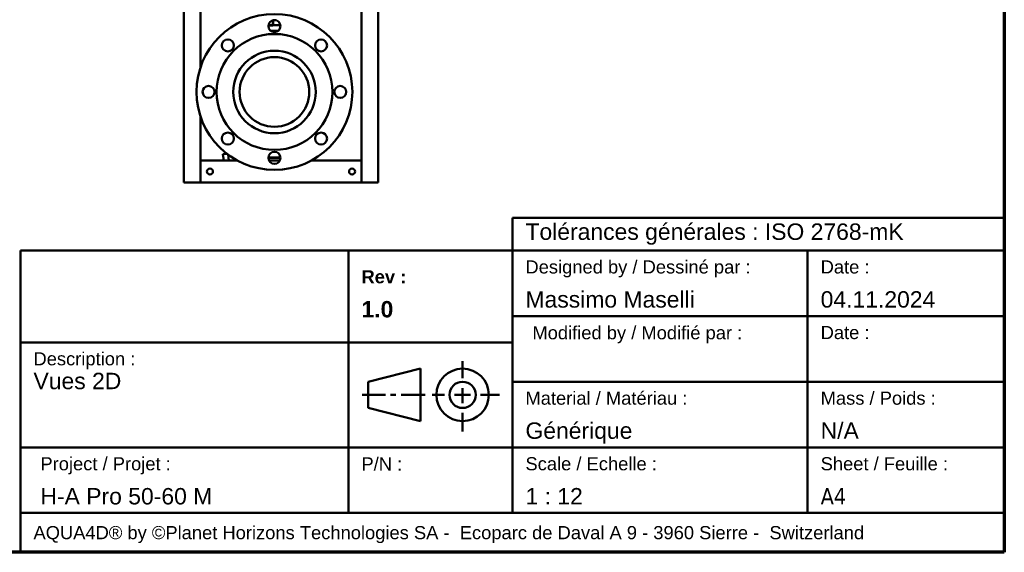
# Model space of a CAD drawing. Header units: millimetres. Extents: x 72 to 3521, y 72 to 9917.
# Tile 3 of 8: x 1691 to 3492, y 72 to 1046. Entities that reach past the tile are written whole.
import ezdxf

# ---------------------------------------------------------------- set-up
doc = ezdxf.new("R2010")
doc.units = ezdxf.units.MM
doc.header["$LTSCALE"] = 12
for name, color, linetype, lineweight in [('Cadre (ISO)', 7, 'Continuous', 70), ('Etroit visible (ISO)', 7, 'Continuous', 35), ('Titre (ISO)', 7, 'Continuous', 50), ('Visible (ISO)', 7, 'Continuous', 50)]:
    doc.layers.add(name, color=color, linetype=linetype, lineweight=lineweight)
doc.styles.add('Note Text (A4D)', font='arial.ttf')
doc.styles.add('Texte de note (ISO)', font='tahoma.ttf')

# ---------------------------------------------------------------- blocks, each defined once
blk = doc.blocks.new('Cadres AQUA4D Border')
at = {"layer": 'Cadre (ISO)'}
for p, q in [((291, 204), (291, 6)), ((291, 6), (6, 6))]:
    blk.add_line(p, q, dxfattribs=at)
blk = doc.blocks.new('Cartouches AQUA4D New Branding')
at = {"layer": 'Titre (ISO)'}
for p, q in [((241.94, 79.44), (241.94, 84.44)), ((241.94, 84.44), (316.94, 84.44)), ((316.94, 84.44), (316.94, 79.44)), ((241.94, 79.44), (166.94, 79.44)), ((166.94, 79.44), (166.94, 59.44)), ((216.94, 79.44), (216.94, 65.44)), ((241.94, 59.44), (241.94, 79.44)), ((316.94, 79.44), (241.94, 79.44)), ((241.94, 79.44), (241.94, 59.44)), ((286.94, 79.44), (286.94, 49.44)), ((316.94, 59.44), (316.94, 79.44)), ((241.94, 69.44), (316.94, 69.44)), ((166.94, 65.44), (241.94, 65.44)), ((216.94, 65.44), (216.94, 49.44)), ((234.36, 60), (234.36, 62.56)), ((227.94, 61.44), (219.94, 59.44)), ((227.94, 53.44), (227.94, 61.44)), ((166.94, 33.44), (166.94, 59.44)), ((166.94, 49.44), (166.94, 59.44)), ((219.94, 59.44), (219.94, 55.44)), ((241.94, 59.44), (241.94, 49.44)), ((241.94, 49.44), (241.94, 59.44)), ((241.94, 59.44), (316.94, 59.44)), ((316.94, 59.44), (316.94, 33.44)), ((219.07, 57.44), (222.6, 57.44)), ((223.36, 57.44), (224.2, 57.44)), ((225, 57.44), (228.64, 57.44)), ((229.71, 57.44), (231.62, 57.44)), ((233.13, 57.44), (235.54, 57.44)), ((234.36, 58.45), (234.36, 56.17)), ((237.09, 57.44), (240, 57.44)), ((219.94, 55.44), (227.94, 53.44)), ((234.36, 54.68), (234.36, 51.84)), ((316.94, 49.44), (166.94, 49.44)), ((166.94, 49.44), (216.94, 49.44)), ((166.94, 39.44), (166.94, 49.44)), ((216.94, 49.44), (216.94, 39.44)), ((216.94, 49.44), (241.94, 49.44)), ((216.94, 39.44), (216.94, 49.44)), ((221.94, 49.44), (241.94, 49.44)), ((241.94, 49.44), (241.94, 39.44)), ((286.94, 49.44), (286.94, 39.44)), ((216.94, 39.44), (166.94, 39.44)), ((166.94, 39.44), (245.32, 39.44)), ((166.94, 33.44), (166.94, 39.44)), ((316.94, 39.44), (216.94, 39.44)), ((316.94, 33.44), (166.94, 33.44)), ((241.94, 33.44), (166.94, 33.44))]:
    blk.add_line(p, q, dxfattribs=at)
for radius in [4, 2]:
    blk.add_circle((234.36, 57.44), radius, dxfattribs=at)
for s, insert, char_height, width, attachment_point, style in [('\\fArial|b0|i0;{\\H2.5000;Tolérances générales : ISO 2768-mK}', (243.94, 81.94), 2.5, 72.2833, 4, 'Note Text (A4D)'), ('\\fArial|b0|i0;{\\H2.0000;Modified by / Modifié par :}\\fTahoma|b0|i0;{\\H3.5000;\\P}', (245, 67.91), 2, 42.1477, 1, 'Texte de note (ISO)'), ('\\fArial|b0|i0;{\\H2.0000;P/N :}\\fTahoma|b0|i0;{\\H3.5000;\\P}', (218.94, 47.91), 2, 22.3281, 1, 'Texte de note (ISO)'), ('\\fArial|b0|i0;{\\H2.0000;AQUA4D® by ©Planet Horizons Technologies SA -  Ecoparc de Daval A 9 - 3960 Sierre -  Switzerland}', (168.94, 37.44), 2, 146.2098, 1, 'Texte de note (ISO)')]:
    blk.add_mtext(s, dxfattribs=dict(at, insert=insert, char_height=char_height, width=width, attachment_point=attachment_point, style=style))
at = {"layer": 'Titre (ISO)', "char_height": 3.5, "attachment_point": 1, "style": 'Texte de note (ISO)'}
for s, insert, width, line_spacing_factor in [('\\pxsm1.41;\\fArial|b0|i0;{\\H2.0000;Designed by / Dessiné par :}\\fTahoma|b0|i0;{\\H3.5000;\\P}\\fArial|b0|i0;{\\H2.5000;Massimo Maselli}', (243.94, 77.94), 42.4672, 1.096194), ('\\pxsm1.41;\\fArial|b1|i0;{\\H2.0000;Rev :}\\fArial|b1|i0;{\\H2.5000;\\P}\\fArial|b1|i0;{\\H2.5000;1.0}', (218.94, 76.44), 17.7774, 1.096194), ('\\pxsm0.94;\\fArial|b0|i0;{\\H2.0000;Description :}\\fArial|b0|i0;{\\H2.5000;\\P}\\fArial|b0|i0;{\\H2.5000;Vues 2D }', (168.94, 63.94), 71.1937, 0.83168), ('\\pxsm1.41;\\fArial|b0|i0;{\\H2.0000;Material / Matériau :}\\fTahoma|b0|i0;{\\H3.5000;\\P}\\fArial|b0|i0;{\\H2.5000;Générique}', (243.94, 57.94), 40.698, 1.096194), ('\\pxsm1.41;\\fArial|b0|i0;{\\H2.0000;Mass / Poids :}\\fTahoma|b0|i0;{\\H3.5000;\\P}\\fArial|b0|i0;{\\H2.5000;N/A}', (288.94, 57.94), 40.698, 1.096194), ('\\pxsm1.41;\\fArial|b0|i0;{\\H2.0000;Project / Projet : }\\fTahoma|b0|i0;{\\H3.5000;\\P}\\fArial|b0|i0;{\\H2.5000;H-A Pro 50-60 M }', (170, 47.94), 53.6285, 1.096194), ('\\pxsm1.41;\\fArial|b0|i0;{\\H2.0000;Scale / Echelle :}\\fTahoma|b0|i0;{\\H3.5000;\\P}\\fArial|b0|i0;{\\H2.5000;1 : 12}', (243.94, 47.94), 40.698, 1.096194)]:
    blk.add_mtext(s, dxfattribs=dict(at, insert=insert, width=width, line_spacing_factor=line_spacing_factor))
for s, insert, line_spacing_factor in [('\\pxsm1.41;\\fArial|b0|i0;{\\H2.0000;Date :}\\fTahoma|b0|i0;{\\H3.5000;\\P}\\fArial|b0|i0;{\\H2.5000;04.11.2024}', (288.94, 77.94), 1.096194), ('\\pxsm1.41;\\fArial|b0|i0;{\\H2.0000;Sheet / Feuille :\\P}\\fTahoma|b0|i0;{\\H2.5000;A4}\\fTahoma|b0|i0;{\\H3.5000;\\P}\\fTahoma|b0|i0;{\\H3.5000;\\P}', (288.94, 47.94), 1.033802)]:
    blk.add_mtext(s, dxfattribs=dict(at, insert=insert, line_spacing_factor=line_spacing_factor))
at = {"layer": 'Titre (ISO)', "insert": (288.94, 67.94), "char_height": 2, "attachment_point": 1, "style": 'Texte de note (ISO)'}
blk.add_mtext('\\fArial|b0|i0;{\\H2.0000;Date :}\\fTahoma|b0|i0;{\\H3.5000;\\P}', dxfattribs=at)

msp = doc.modelspace()

# ---------------------------------------------------------------- linework, layer by layer
at = {"layer": 'Etroit visible (ISO)'}
for p, q in [((2154.225, 1044.797), (2152.972, 1044.797)), ((2146.027, 1036.591), (2154.225, 1036.591))]:
    msp.add_line(p, q, dxfattribs=at)
at = {"layer": 'Visible (ISO)'}
for p, q in [((2021.325, 2160.494), (2021.325, 958.107)), ((2316.325, 2160.494), (2316.325, 748.494)), ((1991.325, 1200.494), (1991.325, 748.494)), ((2346.325, 1200.494), (2346.325, 748.494)), ((2153.725, 1035.694), (2153.725, 1045.048)), ((2154.225, 1045.182), (2154.225, 1036.194)), ((2159.377, 1045.194), (2154.274, 1045.194)), ((2153.725, 1035.694), (2145.891, 1035.694)), ((2154.225, 1036.194), (2153.725, 1035.694)), ((2167.693, 1036.194), (2154.225, 1036.194)), ((2150.225, 1025.694), (2163.425, 1025.694)), ((2021.325, 869.88), (2021.325, 748.494)), ((2069.896, 801.08), (2062.708, 800.182)), ((2062.708, 800.182), (2064.168, 788.494)), ((2072.123, 799.4), (2073.486, 788.494)), ((2167.825, 793.494), (2145.825, 793.494)), ((2167.814, 793.994), (2145.837, 793.994)), ((2021.325, 788.494), (2021.325, 748.494)), ((2021.325, 788.494), (2089.327, 788.494)), ((2166.623, 788.494), (2147.028, 788.494)), ((2224.324, 788.494), (2316.325, 788.494)), ((2316.325, 788.494), (2316.325, 748.494)), ((2021.325, 748.494), (1991.325, 748.494)), ((2021.325, 748.494), (2316.325, 748.494)), ((2346.325, 748.494), (2316.325, 748.494))]:
    msp.add_line(p, q, dxfattribs=at)
for centre, radius in [((2156.825, 913.994), 142.5), ((2156.825, 1034.494), 11), ((2156.825, 913.994), 106), ((2071.619, 999.2), 11), ((2242.032, 999.2), 11), ((2156.825, 913.994), 75.5), ((2156.825, 913.994), 63.7), ((2036.325, 913.994), 11), ((2277.325, 913.994), 11), ((2071.619, 828.787), 11), ((2242.032, 828.787), 11), ((2156.825, 793.494), 11), ((2038.825, 768.494), 5.5), ((2298.825, 768.494), 5.5)]:
    msp.add_circle(centre, radius, dxfattribs=at)
msp.add_rational_spline([(2151.436, 1024.904), (2156.825, 1024.528), (2162.215, 1024.904)], [1.0120690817, 1.0179309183, 1.0120690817], degree=2, dxfattribs=at)

# ---------------------------------------------------------------- block references
at = {"xscale": 12, "yscale": 12, "zscale": 12}
for name, p in [('Cadres AQUA4D Border', (0, 0)), ('Cartouches AQUA4D New Branding', (-311.257, -329.306))]:
    msp.add_blockref(name, p, dxfattribs=at)

doc.saveas('drawing.dxf')
